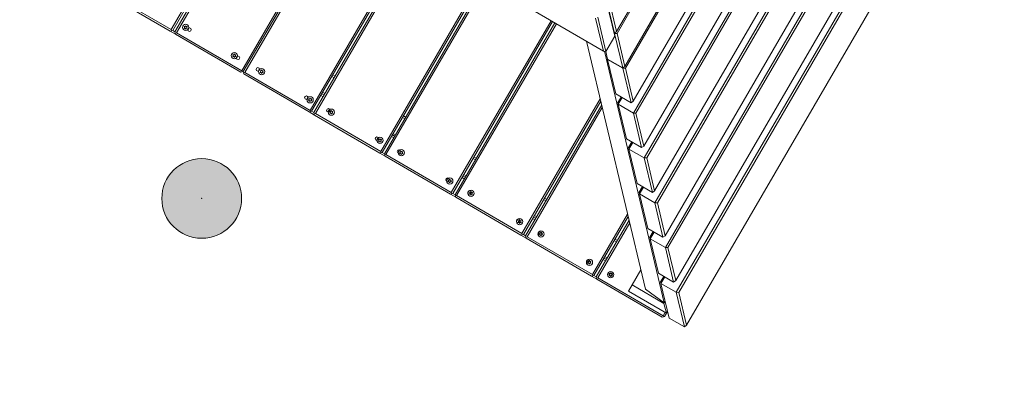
# Model space of a CAD drawing. Extents: x 5477758 to 5478338, y 5918296 to 5918502.
# Tile 66 of 138: x 5477949.027 to 5477950.146, y 5918452.679 to 5918453.082. Entities that reach past the tile are written whole.
import ezdxf

# ---------------------------------------------------------------- set-up
doc = ezdxf.new("R2010")
doc.units = 0
doc.header["$PDSIZE"] = 0.75
doc.layers.get('0').update_dxf_attribs({"linetype": 'CONTINUOUS', "lineweight": 13})
for name, color, linetype, lineweight in [('0_WSPÓŁRZĘDNE_ODNOŚNIKI', 6, 'CONTINUOUS', 15), ('OT_Rzedna', 7, 'CONTINUOUS', 18), ('Widoczne (ISO)', 7, 'CONTINUOUS', 50), ('Widoczne wąskie (ISO)', 7, 'CONTINUOUS', 35)]:
    doc.layers.add(name, color=color, linetype=linetype, lineweight=lineweight)
doc.styles.add('pktkecm$0$STANDARD', font='romans')
doc.dimstyles.new('pktkecm$0$ODNOŚNIKI', dxfattribs={"dimtxt": 17.5, "dimasz": 6, "dimexe": 7, "dimexo": 7, "dimgap": 7, "dimtad": 1, "dimtoh": 1, "dimdec": 0, "dimzin": 0, "dimdsep": 46, "dimtxsty": 'pktkecm$0$STANDARD', "dimblk": 'pktkecm$0$_Dot', "dimcen": 8, "dimdle": 7, "dimclrt": 2, "dimadec": 0, "dimazin": 0, "dimtfac": 1, "dimtdec": 0, "dimtofl": 0, "dimtmove": 0, "dimatfit": 3, "dimldrblk": 'pktkecm$0$_DotBlank', "dimfxl": 0, "dimtolj": 1, "dimtzin": 0, "dimarcsym": 0})

# ---------------------------------------------------------------- blocks, each defined once
blk = doc.blocks.new('OTRN')
at = {"linetype": 'Continuous', "lineweight": 13}
blk.add_hatch(color=0, dxfattribs=at).paths.add_polyline_path([(0, -0.0906, 1), (0, 0.0906, 1)])
at = {"color": 0, "linetype": 'Continuous', "lineweight": 13}
blk.add_circle((0, 0), 0.0906, dxfattribs=at)
blk = doc.blocks.new('zw$11A0')
at = {"layer": 'Widoczne (ISO)', "lineweight": 0}
for p, q in [((305.36, -18.14), (305.36, -137.59)), ((302.45, -20.79), (302.45, -134.94)), ((302.71, -134.8), (302.71, -20.94)), ((301.75, -21.94), (301.75, -133.79)), ((298.84, -24.59), (298.84, -131.14)), ((298.13, -25.75), (298.13, -129.99)), ((299.09, -131), (299.09, -24.74)), ((295.22, -28.39), (295.22, -127.34)), ((295.48, -127.19), (295.48, -28.54)), ((294.52, -29.55), (294.52, -126.19)), ((291.61, -32.2), (291.61, -123.54)), ((291.86, -123.39), (291.86, -32.34)), ((290.9, -33.35), (290.9, -122.39)), ((287.99, -36), (287.99, -119.74)), ((288.24, -119.59), (288.24, -36.14)), ((287.29, -37.15), (287.29, -118.58)), ((284.47, -40.11), (284.47, -115.63)), ((284.63, -115.79), (284.63, -39.94)), ((281.66, -43.06), (281.66, -112.67)), ((281.82, -112.83), (281.82, -42.9)), ((281.66, -112.67), (279, -109.88)), ((278.75, -110.02), (281.53, -112.95)), ((278.99, -110.34), (281.76, -113.25)), ((278.84, -112.58), (281.49, -115.36)), ((281.76, -115.24), (278.99, -112.33)), ((281.53, -112.95), (281.47, -112.95)), ((281.56, -112.98), (281.5, -112.98)), ((281.66, -112.67), (281.53, -112.95)), ((281.56, -112.98), (281.82, -112.83)), ((281.56, -112.88), (281.56, -112.98)), ((281.56, -112.98), (284.35, -115.9)), ((281.76, -115.24), (281.76, -113.25)), ((284.47, -115.63), (281.82, -112.83)), ((281.49, -115.36), (212.92, -115.36)), ((237.7, -115.36), (237.7, -137.99)), ((237.9, -137.99), (237.9, -115.36)), ((238.2, -115.36), (238.2, -137.99)), ((238.4, -137.99), (238.4, -115.36)), ((247, -115.36), (247, -137.99)), ((247.2, -115.36), (247.2, -137.99)), ((247.2, -137.99), (247.2, -115.36)), ((247.4, -137.99), (247.4, -115.36)), ((256, -115.36), (256, -137.99)), ((256.2, -137.99), (256.2, -115.36)), ((256.5, -115.36), (256.5, -137.99)), ((256.7, -137.99), (256.7, -115.36)), ((265.3, -115.36), (265.3, -137.99)), ((265.5, -137.99), (265.5, -115.36)), ((265.8, -115.36), (265.8, -137.99)), ((266, -137.99), (266, -115.36)), ((274.6, -115.36), (274.6, -137.99)), ((274.8, -137.99), (274.8, -115.36)), ((275.1, -115.36), (275.1, -137.99)), ((275.3, -137.99), (275.3, -115.36)), ((299.26, -136.39), (279.27, -115.36)), ((281.49, -115.36), (281.76, -115.24)), ((281.6, -115.31), (301.89, -136.65)), ((282.35, -115.9), (281.73, -115.25)), ((282.35, -115.9), (282.38, -115.93)), ((284.35, -115.9), (282.35, -115.9)), ((282.38, -115.93), (282.38, -115.9)), ((285.16, -118.86), (282.38, -115.93)), ((284.38, -115.93), (282.38, -115.93)), ((284.47, -115.63), (284.35, -115.9)), ((284.38, -115.93), (284.63, -115.79)), ((284.38, -115.84), (284.38, -115.93)), ((284.38, -115.93), (287.16, -118.86)), ((287.29, -118.58), (284.63, -115.79)), ((287.16, -118.86), (285.16, -118.86)), ((285.87, -118.86), (285.87, -119.59)), ((285.99, -119.74), (285.99, -118.86)), ((287.29, -118.58), (287.16, -118.86)), ((285.87, -119.59), (285.99, -119.74)), ((288.78, -122.66), (285.99, -119.74)), ((287.99, -119.74), (285.99, -119.74)), ((287.99, -119.74), (288.24, -119.59)), ((287.99, -119.74), (290.77, -122.66)), ((290.9, -122.39), (288.24, -119.59)), ((283.9, -120.24), (283.9, -137.99)), ((284.1, -137.99), (284.1, -120.45)), ((284.4, -120.76), (284.4, -137.99)), ((284.6, -137.99), (284.6, -120.97)), ((290.77, -122.66), (288.78, -122.66)), ((289.48, -122.66), (289.48, -123.39)), ((289.61, -123.54), (289.61, -122.66)), ((290.9, -122.39), (290.77, -122.66)), ((289.48, -123.39), (289.61, -123.54)), ((292.39, -126.46), (289.61, -123.54)), ((291.61, -123.54), (289.61, -123.54)), ((291.61, -123.54), (291.86, -123.39)), ((291.61, -123.54), (294.39, -126.46)), ((294.52, -126.19), (291.86, -123.39)), ((294.39, -126.46), (292.39, -126.46)), ((293.1, -126.46), (293.1, -127.19)), ((293.23, -127.34), (293.23, -126.46)), ((294.52, -126.19), (294.39, -126.46)), ((293.1, -127.19), (293.23, -127.34)), ((296.01, -130.26), (293.23, -127.34)), ((295.22, -127.34), (293.23, -127.34)), ((295.22, -127.34), (295.48, -127.19)), ((295.22, -127.34), (298, -130.26)), ((298.13, -129.99), (295.48, -127.19)), ((293.2, -130.02), (293.2, -137.99)), ((298.13, -129.99), (298, -130.26)), ((293.4, -137.99), (293.4, -130.23)), ((293.7, -130.54), (293.7, -137.99)), ((293.9, -137.99), (293.9, -130.75)), ((298, -130.26), (296.01, -130.26)), ((296.71, -130.26), (296.71, -131)), ((296.71, -131), (296.84, -131.14)), ((296.84, -131.14), (296.84, -130.26)), ((299.62, -134.07), (296.84, -131.14)), ((298.84, -131.14), (296.84, -131.14)), ((298.84, -131.14), (299.09, -131)), ((298.84, -131.14), (301.62, -134.07)), ((301.75, -133.79), (299.09, -131)), ((256.5, -133.19), (256.2, -133.19)), ((256.2, -133.39), (256.5, -133.39)), ((265.8, -133.19), (265.5, -133.19)), ((265.5, -133.39), (265.8, -133.39)), ((275.1, -133.19), (274.8, -133.19)), ((274.8, -133.39), (275.1, -133.39)), ((284.4, -133.19), (284.1, -133.19)), ((284.1, -133.39), (284.4, -133.39)), ((293.7, -133.19), (293.4, -133.19)), ((293.4, -133.39), (293.7, -133.39)), ((301.62, -134.07), (299.62, -134.07)), ((300.33, -134.07), (300.33, -134.8)), ((300.46, -134.94), (300.46, -134.07)), ((301.75, -133.79), (301.62, -134.07)), ((256.5, -135.49), (256.2, -135.49)), ((256.5, -135.69), (256.2, -135.69)), ((256.2, -135.69), (256.5, -135.69)), ((265.8, -135.49), (265.5, -135.49)), ((265.8, -135.69), (265.5, -135.69)), ((265.5, -135.69), (265.8, -135.69)), ((275.1, -135.49), (274.8, -135.49)), ((275.1, -135.69), (274.8, -135.69)), ((274.8, -135.69), (275.1, -135.69)), ((284.4, -135.49), (284.1, -135.49)), ((284.4, -135.69), (284.1, -135.69)), ((284.1, -135.69), (284.4, -135.69)), ((293.7, -135.49), (293.4, -135.49)), ((293.7, -135.69), (293.4, -135.69)), ((293.4, -135.69), (293.7, -135.69)), ((297.7, -136.73), (297.7, -134.75)), ((300.33, -134.8), (300.46, -134.94)), ((303.24, -137.87), (300.46, -134.94)), ((302.45, -134.94), (300.46, -134.94)), ((302.71, -134.8), (302.45, -134.94)), ((302.45, -134.94), (305.24, -137.87)), ((305.36, -137.59), (302.71, -134.8)), ((238.9, -136.88), (238.9, -136.77)), ((238.9, -136.77), (239, -136.83)), ((239, -136.83), (239.1, -136.77)), ((239.1, -136.77), (239.1, -136.88)), ((245.3, -136.88), (245.3, -136.77)), ((245.3, -136.77), (245.4, -136.83)), ((245.4, -136.83), (245.5, -136.77)), ((245.5, -136.77), (245.5, -136.88)), ((248.9, -136.77), (249, -136.83)), ((248.9, -136.88), (248.9, -136.77)), ((249, -136.83), (249.1, -136.77)), ((249.1, -136.77), (249.1, -136.88)), ((255.3, -136.77), (255.4, -136.83)), ((255.3, -136.88), (255.3, -136.77)), ((255.4, -136.83), (255.5, -136.77)), ((255.5, -136.77), (255.5, -136.88)), ((256.2, -135.89), (256.5, -135.89)), ((258.1, -136.77), (258.2, -136.83)), ((258.1, -136.88), (258.1, -136.77)), ((258.2, -136.83), (258.3, -136.77)), ((258.3, -136.77), (258.3, -136.88)), ((264.5, -136.77), (264.6, -136.83)), ((264.5, -136.88), (264.5, -136.77)), ((264.6, -136.83), (264.7, -136.77)), ((264.7, -136.77), (264.7, -136.88)), ((265.5, -135.89), (265.8, -135.89)), ((267.3, -136.77), (267.4, -136.83)), ((267.3, -136.88), (267.3, -136.77)), ((267.4, -136.83), (267.5, -136.77)), ((267.5, -136.77), (267.5, -136.88)), ((273.7, -136.77), (273.8, -136.83)), ((273.7, -136.88), (273.7, -136.77)), ((273.8, -136.83), (273.9, -136.77)), ((273.9, -136.77), (273.9, -136.88)), ((274.8, -135.89), (275.1, -135.89)), ((276.5, -136.77), (276.6, -136.83)), ((276.5, -136.88), (276.5, -136.77)), ((276.6, -136.83), (276.7, -136.77)), ((276.7, -136.77), (276.7, -136.88)), ((282.9, -136.77), (283, -136.83)), ((282.9, -136.88), (282.9, -136.77)), ((283, -136.83), (283.1, -136.77)), ((283.1, -136.77), (283.1, -136.88)), ((284.1, -135.89), (284.4, -135.89)), ((285.7, -136.77), (285.8, -136.83)), ((285.7, -136.88), (285.7, -136.77)), ((285.8, -136.83), (285.9, -136.77)), ((285.9, -136.77), (285.9, -136.88)), ((292.1, -136.77), (292.2, -136.83)), ((292.1, -136.88), (292.1, -136.77)), ((292.2, -136.83), (292.3, -136.77)), ((292.3, -136.77), (292.3, -136.88)), ((293.4, -135.89), (293.7, -135.89)), ((294.9, -136.77), (295, -136.83)), ((294.9, -136.88), (294.9, -136.77)), ((295, -136.83), (295.1, -136.77)), ((295.1, -136.77), (295.1, -136.88)), ((301.89, -136.73), (297.7, -136.73)), ((297.7, -137.54), (297.7, -136.73)), ((301.89, -136.65), (299.26, -136.39)), ((301.89, -136.45), (301.89, -136.73)), ((301.89, -136.65), (301.89, -136.45)), ((301.89, -136.73), (302.7, -137.54)), ((238.8, -136.94), (238.9, -136.88)), ((238.9, -137), (238.8, -136.94)), ((238.9, -137.12), (238.9, -137)), ((239, -137.06), (238.9, -137.12)), ((239.1, -137.12), (239, -137.06)), ((239.1, -136.88), (239.2, -136.94)), ((239.2, -136.94), (239.1, -137)), ((239.1, -137), (239.1, -137.12)), ((245.2, -136.94), (245.3, -136.88)), ((245.3, -137), (245.2, -136.94)), ((245.3, -137.12), (245.3, -137)), ((245.4, -137.06), (245.3, -137.12)), ((245.5, -137.12), (245.4, -137.06)), ((245.5, -136.88), (245.6, -136.94)), ((245.6, -136.94), (245.5, -137)), ((245.5, -137), (245.5, -137.12)), ((248.8, -136.94), (248.9, -136.88)), ((248.9, -137), (248.8, -136.94)), ((248.9, -137.12), (248.9, -137)), ((249, -137.06), (248.9, -137.12)), ((249.1, -137.12), (249, -137.06)), ((249.1, -136.88), (249.2, -136.94)), ((249.2, -136.94), (249.1, -137)), ((249.1, -137), (249.1, -137.12)), ((255.2, -136.94), (255.3, -136.88)), ((255.3, -137), (255.2, -136.94)), ((255.3, -137.12), (255.3, -137)), ((255.4, -137.06), (255.3, -137.12)), ((255.5, -137.12), (255.4, -137.06)), ((255.5, -136.88), (255.6, -136.94)), ((255.6, -136.94), (255.5, -137)), ((255.5, -137), (255.5, -137.12)), ((258, -136.94), (258.1, -136.88)), ((258.1, -137), (258, -136.94)), ((258.1, -137.12), (258.1, -137)), ((258.2, -137.06), (258.1, -137.12)), ((258.3, -137.12), (258.2, -137.06)), ((258.3, -136.88), (258.4, -136.94)), ((258.4, -136.94), (258.3, -137)), ((258.3, -137), (258.3, -137.12)), ((264.4, -136.94), (264.5, -136.88)), ((264.5, -137), (264.4, -136.94)), ((264.5, -137.12), (264.5, -137)), ((264.6, -137.06), (264.5, -137.12)), ((264.7, -137.12), (264.6, -137.06)), ((264.7, -136.88), (264.8, -136.94)), ((264.8, -136.94), (264.7, -137)), ((264.7, -137), (264.7, -137.12)), ((267.2, -136.94), (267.3, -136.88)), ((267.3, -137), (267.2, -136.94)), ((267.3, -137.12), (267.3, -137)), ((267.4, -137.06), (267.3, -137.12)), ((267.5, -137.12), (267.4, -137.06)), ((267.5, -136.88), (267.6, -136.94)), ((267.6, -136.94), (267.5, -137)), ((267.5, -137), (267.5, -137.12)), ((273.6, -136.94), (273.7, -136.88)), ((273.7, -137), (273.6, -136.94)), ((273.7, -137.12), (273.7, -137)), ((273.8, -137.06), (273.7, -137.12)), ((273.9, -137.12), (273.8, -137.06)), ((273.9, -136.88), (274, -136.94)), ((274, -136.94), (273.9, -137)), ((273.9, -137), (273.9, -137.12)), ((276.4, -136.94), (276.5, -136.88)), ((276.5, -137), (276.4, -136.94)), ((276.5, -137.12), (276.5, -137)), ((276.6, -137.06), (276.5, -137.12)), ((276.7, -137.12), (276.6, -137.06)), ((276.7, -136.88), (276.8, -136.94)), ((276.8, -136.94), (276.7, -137)), ((276.7, -137), (276.7, -137.12)), ((282.8, -136.94), (282.9, -136.88)), ((282.9, -137), (282.8, -136.94)), ((282.9, -137.12), (282.9, -137)), ((283, -137.06), (282.9, -137.12)), ((283.1, -137.12), (283, -137.06)), ((283.1, -136.88), (283.2, -136.94)), ((283.2, -136.94), (283.1, -137)), ((283.1, -137), (283.1, -137.12)), ((285.6, -136.94), (285.7, -136.88)), ((285.7, -137), (285.6, -136.94)), ((285.7, -137.12), (285.7, -137)), ((285.8, -137.06), (285.7, -137.12)), ((285.9, -137.12), (285.8, -137.06)), ((285.9, -136.88), (286, -136.94)), ((286, -136.94), (285.9, -137)), ((285.9, -137), (285.9, -137.12)), ((292, -136.94), (292.1, -136.88)), ((292.1, -137), (292, -136.94)), ((292.1, -137.12), (292.1, -137)), ((292.2, -137.06), (292.1, -137.12)), ((292.3, -137.12), (292.2, -137.06)), ((292.3, -136.88), (292.4, -136.94)), ((292.4, -136.94), (292.3, -137)), ((292.3, -137), (292.3, -137.12)), ((294.8, -136.94), (294.9, -136.88)), ((294.9, -137), (294.8, -136.94)), ((294.9, -137.12), (294.9, -137)), ((295, -137.06), (294.9, -137.12)), ((295.1, -137.12), (295, -137.06)), ((295.1, -136.88), (295.2, -136.94)), ((295.2, -136.94), (295.1, -137)), ((295.1, -137), (295.1, -137.12)), ((302.7, -137.54), (297.7, -137.54)), ((302.5, -137.54), (302.5, -137.99)), ((302.7, -137.3), (302.7, -137.54)), ((302.7, -137.99), (302.7, -137.54)), ((305.24, -137.87), (303.24, -137.87)), ((305.36, -137.59), (305.24, -137.87)), ((237.7, -137.99), (229.1, -137.99)), ((229.1, -138.19), (237.7, -138.19)), ((237.8, -138.09), (237.7, -137.99)), ((237.8, -138.09), (237.7, -138.19)), ((237.7, -138.19), (238.4, -138.19)), ((237.9, -137.99), (237.8, -138.09)), ((238.2, -137.99), (237.9, -137.99)), ((238.3, -138.09), (238.2, -137.99)), ((238.4, -137.99), (238.3, -138.09)), ((238.4, -138.19), (238.3, -138.09)), ((247, -137.99), (238.4, -137.99)), ((238.4, -138.19), (247, -138.19)), ((247.1, -138.09), (247, -137.99)), ((247.1, -138.09), (247, -138.19)), ((247.2, -137.99), (247.1, -138.09)), ((247.3, -138.09), (247.2, -137.99)), ((247.4, -137.99), (247.3, -138.09)), ((247.4, -138.19), (247.3, -138.09)), ((256, -137.99), (247.4, -137.99)), ((247.4, -138.19), (256, -138.19)), ((256.1, -138.09), (256, -137.99)), ((256.1, -138.09), (256, -138.19)), ((256, -138.19), (256.7, -138.19)), ((256.2, -137.99), (256.1, -138.09)), ((256.5, -137.99), (256.2, -137.99)), ((256.6, -138.09), (256.5, -137.99)), ((256.7, -137.99), (256.6, -138.09)), ((256.7, -138.19), (256.6, -138.09)), ((265.3, -137.99), (256.7, -137.99)), ((256.7, -138.19), (265.3, -138.19)), ((265.4, -138.09), (265.3, -137.99)), ((265.4, -138.09), (265.3, -138.19)), ((265.3, -138.19), (266, -138.19)), ((265.5, -137.99), (265.4, -138.09)), ((265.8, -137.99), (265.5, -137.99)), ((265.9, -138.09), (265.8, -137.99)), ((266, -137.99), (265.9, -138.09)), ((266, -138.19), (265.9, -138.09)), ((274.6, -137.99), (266, -137.99)), ((266, -138.19), (274.6, -138.19)), ((274.7, -138.09), (274.6, -137.99)), ((274.7, -138.09), (274.6, -138.19)), ((274.6, -138.19), (275.3, -138.19)), ((274.8, -137.99), (274.7, -138.09)), ((275.1, -137.99), (274.8, -137.99)), ((275.2, -138.09), (275.1, -137.99)), ((275.3, -137.99), (275.2, -138.09)), ((275.3, -138.19), (275.2, -138.09)), ((283.9, -137.99), (275.3, -137.99)), ((275.3, -138.19), (283.9, -138.19)), ((284, -138.09), (283.9, -137.99)), ((284, -138.09), (283.9, -138.19)), ((283.9, -138.19), (284.6, -138.19)), ((284.1, -137.99), (284, -138.09)), ((284.4, -137.99), (284.1, -137.99)), ((284.5, -138.09), (284.4, -137.99)), ((284.6, -137.99), (284.5, -138.09)), ((284.6, -138.19), (284.5, -138.09)), ((293.2, -137.99), (284.6, -137.99)), ((284.6, -138.19), (293.2, -138.19)), ((293.3, -138.09), (293.2, -137.99)), ((293.3, -138.09), (293.2, -138.19)), ((293.2, -138.19), (293.9, -138.19)), ((293.4, -137.99), (293.3, -138.09)), ((293.7, -137.99), (293.4, -137.99)), ((293.8, -138.09), (293.7, -137.99)), ((293.9, -137.99), (293.8, -138.09)), ((293.9, -138.19), (293.8, -138.09)), ((302.5, -137.99), (293.9, -137.99)), ((293.9, -138.19), (302.5, -138.19)), ((302.6, -138.09), (302.5, -137.99)), ((302.6, -138.09), (302.5, -138.19)), ((302.7, -137.99), (302.6, -138.09))]:
    blk.add_line(p, q, dxfattribs=at)
for centre in [(239.5, -136.94), (245.9, -136.94), (248.5, -136.94), (254.9, -136.94), (257.8, -136.94), (264.2, -136.94), (267.1, -136.94), (273.5, -136.94), (276.4, -136.94), (282.8, -136.94), (285.7, -136.94), (292.1, -136.94), (295, -136.94)]:
    blk.add_circle(centre, 0.2, dxfattribs=at)
for centre, start, end in [((239, -136.94), 339.2281, 20.7719), ((245.4, -136.94), 339.2281, 20.7719), ((249, -136.94), 159.2281, 200.7719), ((255.4, -136.94), 159.2281, 200.7719), ((258.2, -136.94), 150.3137, 209.6863), ((264.6, -136.94), 150.3137, 209.6863), ((267.4, -136.94), 147.9108, 212.0892), ((273.8, -136.94), 147.9108, 212.0892), ((276.6, -136.94), 159.6359, 200.3641), ((283, -136.94), 159.6359, 200.3641)]:
    blk.add_arc(centre, 0.375, start, end, dxfattribs=at)
at = {"layer": 'Widoczne wąskie (ISO)', "lineweight": 0}
for centre in [(239, -136.94), (245.4, -136.94), (249, -136.94), (255.4, -136.94), (258.2, -136.94), (264.6, -136.94), (267.4, -136.94), (273.8, -136.94), (276.6, -136.94), (283, -136.94), (285.8, -136.94), (292.2, -136.94), (295, -136.94)]:
    blk.add_circle(centre, 0.355, dxfattribs=at)
blk = doc.blocks.new('pktkecm$0$_Dot')
at = {"color": 0, "linetype": 'ByBlock', "lineweight": -2}
blk.add_line((-0.5, 0), (-1, 0), dxfattribs=at)
at = {"color": 0, "linetype": 'ByBlock', "const_width": 0.5}
blk.add_lwpolyline([(-0.25, 0, 1), (0.25, 0, 1)], format="xyb", close=True, dxfattribs=at)
blk = doc.blocks.new('pktkecm$0$_DotBlank')
at = {"color": 0, "linetype": 'ByBlock', "lineweight": -2}
blk.add_line((-0.5, 0), (-1, 0), dxfattribs=at)
blk.add_circle((0, 0), 0.5, dxfattribs=at)

msp = doc.modelspace()

# ---------------------------------------------------------------- linework, layer by layer
at = {"layer": 'OT_Rzedna', "color": 7}
msp.add_point((5477949.234, 5918452.879), dxfattribs=at)

# ---------------------------------------------------------------- block references
at = {"lineweight": -2, "xscale": 0.00998084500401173, "yscale": 0.00998084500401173, "zscale": 0.00998084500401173, "rotation": 329.825700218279}
msp.add_blockref('zw$11A0', (5477947.8406, 5918455.4539), dxfattribs=at)
at = {"layer": 'OT_Rzedna', "color": 7, "linetype": 'Continuous', "xscale": 0.5, "yscale": 0.5, "zscale": 0.5}
msp.add_blockref('OTRN', (5477949.234, 5918452.879), dxfattribs=at)

# ---------------------------------------------------------------- leaders
at = {"layer": '0_WSPÓŁRZĘDNE_ODNOŚNIKI', "lineweight": -3}
for points in [[(5477960.9248, 5918456.3893), (5477948.8287, 5918447.1925)], [(5477954.3531, 5918453.1419), (5477947.8495, 5918447.756)], [(5477957.4259, 5918453.0172), (5477948.4825, 5918446.5917)]]:
    msp.add_leader(points, dimstyle='pktkecm$0$ODNOŚNIKI', override={"dimasz": 2.8}, dxfattribs=at)

doc.saveas('drawing.dxf')
